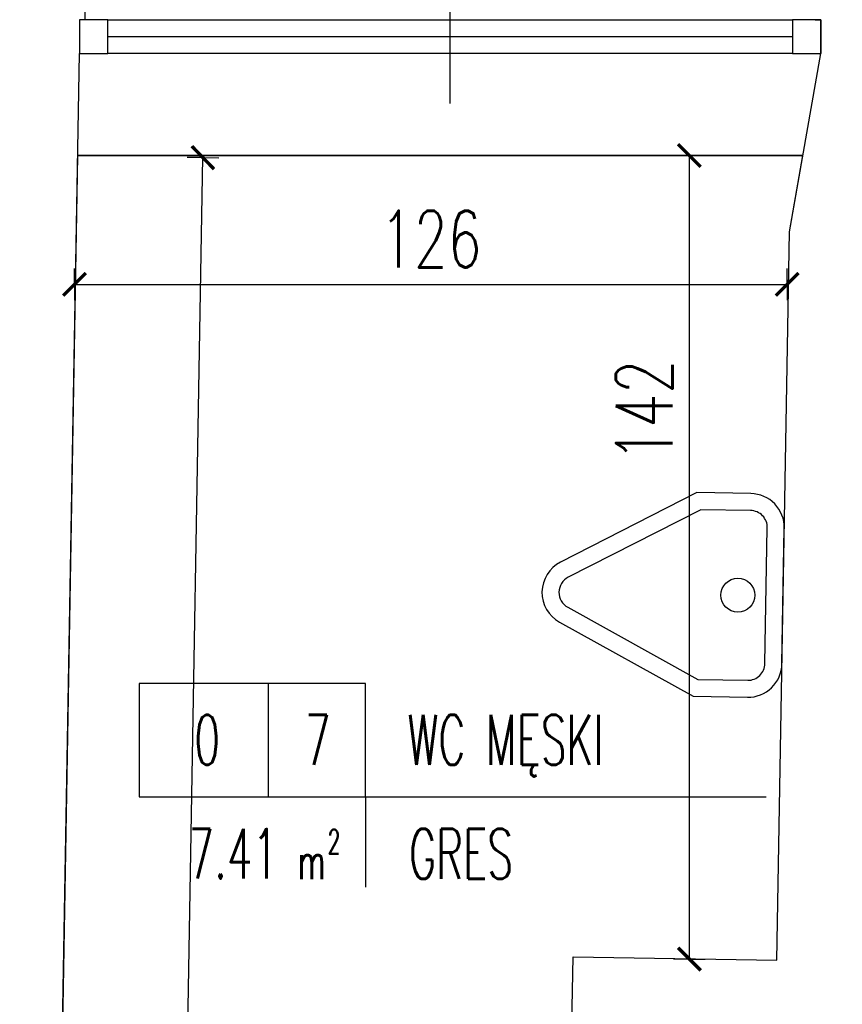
# Model space of a CAD drawing. Extents: x 36663 to 42423, y 7313 to 12123.
# Tile 23 of 54: x 39478 to 39623, y 8807 to 8981. Entities that reach past the tile are written whole.
import ezdxf
from ezdxf.enums import TextEntityAlignment as Align

# ---------------------------------------------------------------- set-up
doc = ezdxf.new("R2010")
doc.units = 0
doc.header["$MEASUREMENT"] = 0
doc.header["$PDMODE"] = 35
doc.header["$PDSIZE"] = 3
for name, color, linetype in [('W_area_1', 5, 'Continuous'), ('W_okna', 1, 'Continuous'), ('W_okna_txt', 1, 'Continuous'), ('W_opis_pomieszczen', 1, 'Continuous'), ('W_przekrojowa', 6, 'Continuous'), ('W_rama_okna', 2, 'Continuous'), ('W_sanit', 4, 'Continuous'), ('W_szklo', 4, 'Continuous'), ('W_widok', 21, 'Continuous'), ('W_wymiary', 1, 'Continuous')]:
    doc.layers.add(name, color=color, linetype=linetype)
doc.styles.add('c20', font='simplex.shx', dxfattribs={"width": 0.7})
doc.styles.add('Romans', font='simplex.shx', dxfattribs={"width": 0.6})
doc.dimstyles.new('c20_50', dxfattribs={"dimscale": 0.5, "dimtxt": 20, "dimasz": 8, "dimexe": 1.25, "dimexo": 0.625, "dimgap": 6, "dimtad": 1, "dimdec": 0, "dimrnd": 1, "dimtxsty": 'c20', "dimblk": 'ARCHTICK', "dimcen": 0, "dimse1": 1, "dimse2": 1, "dimclrd": 1, "dimclrt": 2, "dimadec": 0, "dimazin": 0, "dimtfac": 1, "dimtdec": 0, "dimtix": 1, "dimtmove": 1, "dimatfit": 3, "dimldrblk": 'ARCHTICK', "dimfxl": 1.25, "dimarcsym": 0})

# ---------------------------------------------------------------- blocks, each defined once
blk = doc.blocks.new('*U120')
at = {"layer": 'W_okna'}
for p, q in [((5, 14), (126, 14)), ((126, 8), (5, 8))]:
    blk.add_line(p, q, dxfattribs=at)
at = {"layer": 'W_okna_txt', "color": 1}
blk.add_line((65.5, -0.82), (65.5, 58.65), dxfattribs=at)
at = {"layer": 'W_rama_okna'}
for points in [[(0, 14), (0, 8), (5, 8), (5, 14)], [(126, 14), (126, 8), (131, 8), (131, 14)]]:
    blk.add_lwpolyline(points, close=True, dxfattribs=at)
at = {"layer": 'W_szklo'}
blk.add_line((126, 11), (5, 11), dxfattribs=at)
at = {"color": 1, "style": 'c20', "width": 0.7}
blk.add_text('hp=', height=10, dxfattribs=at).set_placement((57.21, 67.4), align=Align.MIDDLE_CENTER)
blk.add_attdef('PARAPET', text='', height=10, dxfattribs=at).set_placement((36.01, 61.21), align=Align.MIDDLE_LEFT)
at = {"layer": 'W_okna_txt', "color": 1, "style": 'c20', "width": 0.7, "flags": 4}
for tag, p in [('SZER', (23.15, 39.17)), ('WYS', (38.02, 39.38))]:
    blk.add_attdef(tag, text='', height=10, rotation=90, dxfattribs=at).set_placement(p, align=Align.MIDDLE_CENTER)
blk = doc.blocks.new('_ArchTick')
at = {"color": 2}
for q in [(0, 0.696), (0, -0.696)]:
    blk.add_line((0, 0), q, dxfattribs=at)
at = {"color": 0, "linetype": 'ByBlock', "const_width": 0.15}
blk.add_lwpolyline([(-0.5, -0.5), (0.5, 0.5)], dxfattribs=at)
blk = doc.blocks.new('*D178')
at = {"layer": 'Defpoints', "color": 0, "transparency": 16777216}
for p in [(39613.46, 8933.76), (39487.55, 8924.09), (39613.46, 8918.8)]:
    blk.add_point(p, dxfattribs=at)
at = {"layer": 'W_wymiary', "color": 1, "lineweight": -2, "transparency": 16777216}
blk.add_line((39487.55, 8933.76), (39613.46, 8933.76), dxfattribs=at)
at = {"layer": 'W_wymiary', "color": 1, "lineweight": -2, "transparency": 16777216, "xscale": 4, "yscale": 4, "zscale": 4, "rotation": 180}
blk.add_blockref('_ArchTick', (39487.55, 8933.76), dxfattribs=at)
at = {"layer": 'W_wymiary', "color": 1, "lineweight": -2, "transparency": 16777216, "xscale": 4, "yscale": 4, "zscale": 4}
blk.add_blockref('_ArchTick', (39613.46, 8933.76), dxfattribs=at)
at = {"layer": 'W_wymiary', "color": 2, "transparency": 16777216, "insert": (39550.5, 8941.76), "char_height": 10, "attachment_point": 5, "style": 'c20'}
blk.add_mtext('126', dxfattribs=at)
blk = doc.blocks.new('*D180')
at = {"layer": 'Defpoints', "color": 0, "transparency": 16777216}
for p in [(39596.2, 8956.53), (39599.87, 8956.53), (39599.87, 8814.53)]:
    blk.add_point(p, dxfattribs=at)
at = {"layer": 'W_wymiary', "color": 1, "lineweight": -2, "transparency": 16777216}
blk.add_line((39596.2, 8814.53), (39596.2, 8956.53), dxfattribs=at)
at = {"layer": 'W_wymiary', "color": 1, "lineweight": -2, "transparency": 16777216, "xscale": 4, "yscale": 4, "zscale": 4}
for p, rotation in [((39596.2, 8956.53), 90), ((39596.2, 8814.53), 270)]:
    blk.add_blockref('_ArchTick', p, dxfattribs=dict(at, rotation=rotation))
at = {"layer": 'W_wymiary', "color": 2, "transparency": 16777216, "insert": (39588.2, 8911.42), "char_height": 10, "attachment_point": 5, "rotation": 90, "style": 'c20'}
blk.add_mtext('142', dxfattribs=at)
blk = doc.blocks.new('*D181')
at = {"layer": 'Defpoints', "color": 0, "transparency": 16777216}
for p in [(39488.11, 8956.53), (39510.25, 8956.15), (39478.11, 8378.53)]:
    blk.add_point(p, dxfattribs=at)
at = {"layer": 'W_wymiary', "color": 1, "lineweight": -2, "transparency": 16777216}
blk.add_line((39500.24, 8378.15), (39510.25, 8956.15), dxfattribs=at)
at = {"layer": 'W_wymiary', "color": 1, "lineweight": -2, "transparency": 16777216, "xscale": 4, "yscale": 4, "zscale": 4}
for p, rotation in [((39510.25, 8956.15), 89.0086139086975), ((39500.24, 8378.15), 269.0086139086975)]:
    blk.add_blockref('_ArchTick', p, dxfattribs=dict(at, rotation=rotation))
at = {"layer": 'W_wymiary', "color": 2, "transparency": 16777216, "insert": (39497.25, 8667.29), "char_height": 10, "attachment_point": 5, "rotation": 89.0086, "style": 'c20'}
blk.add_mtext('578', dxfattribs=at)
blk = doc.blocks.new('pis')
at = {"layer": 'W_sanit'}
for points in [[(-15.56, -18), (-6, -18, 0.414214), (0, -12), (0, 12, 0.414214), (-6, 18), (-15.56, 18), (-39.43, 5.3, 0.600667), (-39.43, -5.3)], [(-14.81, -15), (-6, -15, 0.414214), (-3, -12), (-3, 12, 0.414214), (-6, 15), (-14.81, 15), (-38.02, 2.65, 0.600667), (-38.02, -2.65)]]:
    blk.add_lwpolyline(points, format="xyb", close=True, dxfattribs=at)
blk.add_circle((-8, 0), 3, dxfattribs=at)
blk = doc.blocks.new('*D307')
at = {"layer": 'Defpoints', "color": 0, "transparency": 16777216}
for p in [(39828.32, 9108.72), (39828.32, 8995.53), (36734.77, 8973.53)]:
    blk.add_point(p, dxfattribs=at)
at = {"layer": 'W_wymiary', "color": 1, "lineweight": -2, "transparency": 16777216}
blk.add_line((36734.77, 9108.72), (39828.32, 9108.72), dxfattribs=at)
at = {"layer": 'W_wymiary', "color": 1, "lineweight": -2, "transparency": 16777216, "xscale": 4, "yscale": 4, "zscale": 4, "rotation": 180}
blk.add_blockref('_ArchTick', (36734.77, 9108.72), dxfattribs=at)
at = {"layer": 'W_wymiary', "color": 1, "lineweight": -2, "transparency": 16777216, "xscale": 4, "yscale": 4, "zscale": 4}
blk.add_blockref('_ArchTick', (39828.32, 9108.72), dxfattribs=at)
at = {"layer": 'W_wymiary', "color": 2, "transparency": 16777216, "insert": (38281.55, 9116.72), "char_height": 10, "attachment_point": 5, "style": 'c20'}
blk.add_mtext('3094', dxfattribs=at)
blk = doc.blocks.new('POM')
at = {"color": 1}
for p, q in [((28.54, 0), (28.54, -25)), ((50, -25), (138.5, -25)), ((50, -25), (50, -44.93))]:
    blk.add_line(p, q, dxfattribs=at)
blk.add_lwpolyline([(0, -25), (50, -25), (50, 0), (0, 0)], close=True, dxfattribs=at)
at = {"color": 2, "style": 'Romans', "width": 0.6}
for s, height, p in [('2', 5.4, (41.68, -37.62)), ('m', 8, (35.05, -43.22))]:
    blk.add_text(s, height=height, dxfattribs=at).set_placement(p)
for tag, p in [('0', (15.04, -17.92)), ('88', (39.46, -17.92))]:
    blk.add_attdef(tag, text='', height=11, dxfattribs=at).set_placement(p, align=Align.CENTER)
for tag, p in [('POKOJ-DZIENNY', (59.33, -17.92)), ('WYKŁADZINA', (59.65, -43.09))]:
    blk.add_attdef(tag, p, '', height=11, dxfattribs=at)
blk.add_attdef('22.22', text='', height=11, dxfattribs=at).set_placement((30.72, -43.07), align=Align.RIGHT)

msp = doc.modelspace()

# ---------------------------------------------------------------- linework, layer by layer
at = {"layer": 'W_area_1'}
msp.add_lwpolyline([(39574.06, 8722.96), (39575.45, 8802.95), (39575.65, 8814.95), (39611.65, 8814.33), (39613.88, 8943.06), (39616.25, 8956.53), (39488.11, 8956.53), (39478.11, 8378.53), (39566.11, 8378.53), (39596.11, 8378.53), (39597.43, 8455.02), (39597.67, 8469.02), (39599, 8545.51), (39571, 8545.99)], close=True, dxfattribs=at)
at = {"layer": 'W_przekrojowa'}
for p, q in [((39489.42, 8980.53), (39489.42, 9013.53)), ((39489.42, 8980.53), (39488.42, 8980.53)), ((39488.42, 8980.53), (39488.42, 8974.53)), ((39618.42, 8980.53), (39619.42, 8980.53)), ((39619.42, 8980.53), (39619.42, 8974.53)), ((39478.11, 8378.53), (39488.42, 8974.53)), ((39613.88, 8943.06), (39619.42, 8974.53)), ((39611.65, 8814.33), (39613.88, 8943.06)), ((39575.45, 8802.95), (39575.65, 8814.95)), ((39575.65, 8814.95), (39611.65, 8814.33))]:
    msp.add_line(p, q, dxfattribs=at)
at = {"layer": 'W_widok'}
msp.add_line((39488.11, 8956.53), (39616.25, 8956.53), dxfattribs=at)

# ---------------------------------------------------------------- block references
at = {"layer": 'W_okna'}
ref = msp.add_blockref('*U120', (39488.42, 8966.53), dxfattribs=at)
ref.add_attrib('SZER', '131', dxfattribs={"layer": 'W_okna_txt', "color": 1, "height": 10, "rotation": 90, "style": 'c20', "width": 0.7, "flags": 4}).set_placement((39546.57, 9011.7), align=Align.MIDDLE_CENTER)
ref.add_attrib('WYS', '208', dxfattribs={"layer": 'W_okna_txt', "color": 1, "height": 10, "rotation": 90, "style": 'c20', "width": 0.7, "flags": 4}).set_placement((39561.44, 9011.91), align=Align.MIDDLE_CENTER)
ref.add_attrib('PARAPET', '88', dxfattribs={"layer": '0', "color": 1, "height": 10, "style": 'c20', "width": 0.7}).set_placement((39559.43, 9033.74), align=Align.MIDDLE_LEFT)
at = {"layer": 'W_opis_pomieszczen', "xscale": 0.8000000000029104, "yscale": 0.8000000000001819, "zscale": 0.8}
msp.add_blockref('POM', (39498.96, 8863.2), dxfattribs=at).add_auto_attribs({'88': '7', '22.22': '7.41', 'POKOJ-DZIENNY': 'WC MĘSKI', 'WYKŁADZINA': 'GRES', '0': '0'})
at = {"layer": 'W_sanit', "rotation": 359.0086139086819}
msp.add_blockref('pis', (39612.76, 8878.69), dxfattribs=at)

# ---------------------------------------------------------------- dimensions: what is measured, and where the dimension line sits
at = {"layer": 'W_wymiary'}
for base, p1, p2, picture, middle in [((39828.32, 9108.72), (36734.77, 8973.53), (39828.32, 8995.53), '*D307', (38281.55, 9116.72)), ((39613.46, 8933.76), (39487.55, 8924.09), (39613.46, 8918.8), '*D178', (39550.5, 8941.76))]:
    dim = msp.add_linear_dim(base=base, p1=p1, p2=p2, dimstyle='c20_50', dxfattribs=at)
    dim.commit()
    dim.dimension.update_dxf_attribs({"geometry": picture, "text_midpoint": middle})
dim = msp.add_aligned_dim(p1=(39478.11, 8378.53), p2=(39488.11, 8956.53), distance=-22.14, dimstyle='c20_50', dxfattribs=at)
dim.commit()
dim.dimension.update_dxf_attribs({"geometry": '*D181', "text_midpoint": (39497.25, 8667.29)})
dim = msp.add_linear_dim(base=(39596.2, 8956.53), p1=(39599.87, 8814.53), p2=(39599.87, 8956.53), angle=90, dimstyle='c20_50', dxfattribs=at)
dim.commit()
dim.dimension.update_dxf_attribs({"geometry": '*D180', "text_midpoint": (39596.2, 8911.42), "dimtype": 128})

doc.saveas('drawing.dxf')
